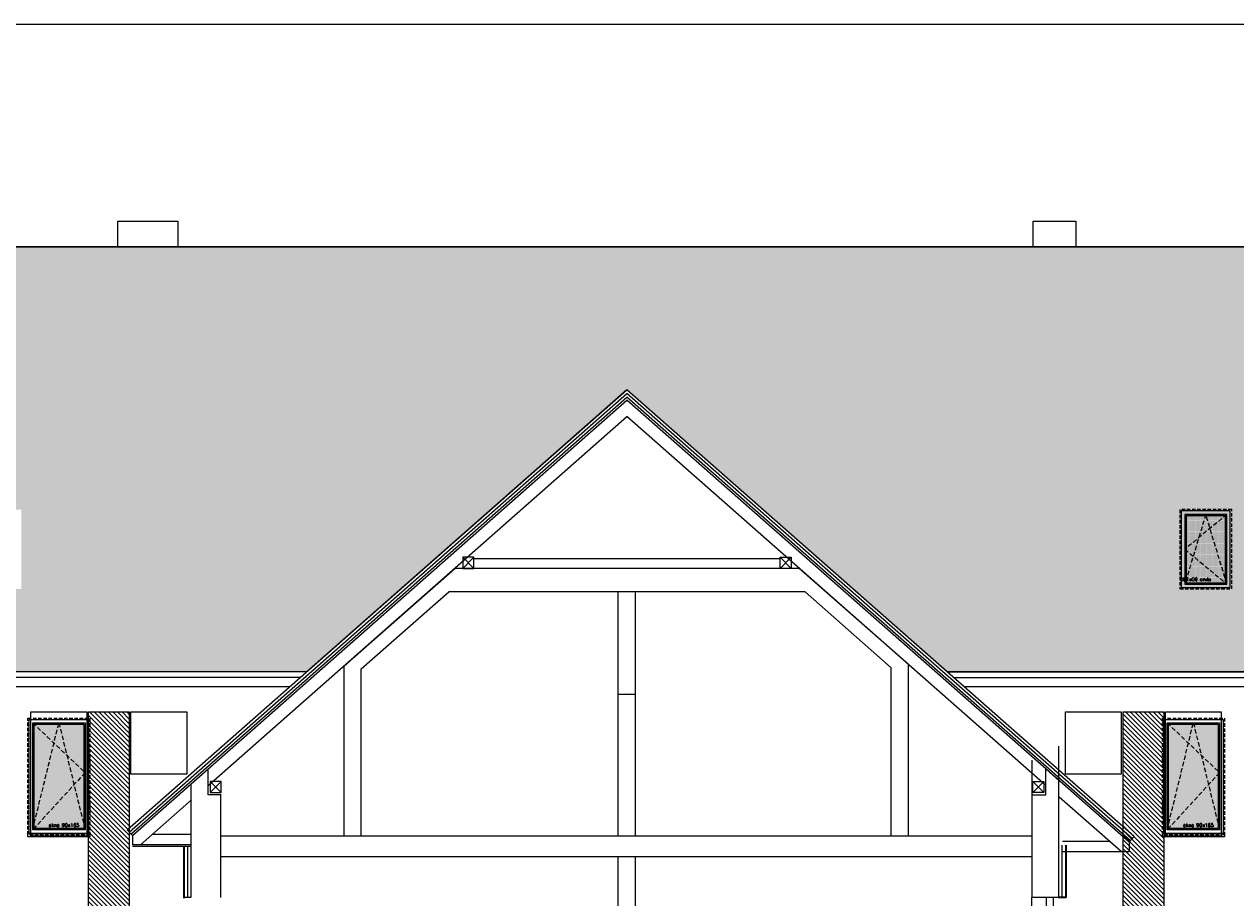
# Model space of a CAD drawing. Header units: millimetres. Extents: x -82287 to 177822, y -399756 to 0.
# Tile 21 of 228: x 56563 to 58319, y -240966 to -239700. Entities that reach past the tile are written whole.
import ezdxf
from ezdxf.enums import TextEntityAlignment as Align

# ---------------------------------------------------------------- set-up
doc = ezdxf.new("R2010")
doc.units = ezdxf.units.MM
doc.header["$MEASUREMENT"] = 0
doc.linetypes.add('SUŁOSZOWA - PB 21 03$0$CACHE', pattern=[9.525, 6.35, -3.175])
doc.linetypes.add('SUŁOSZOWA - PB 21 03$0$CARKOVANA', pattern=[7.5, 5, -2.5])
doc.layers.add('FL_XREF', color=252, linetype='Continuous')
for name, color, linetype, lineweight in [('SUŁOSZOWA - PB 21 03$0$! opisy okien elewacja', 251, 'Continuous', 0), ('SUŁOSZOWA - PB 21 03$0$!! 0_ Istn-okna', 251, 'Continuous', 0), ('SUŁOSZOWA - PB 21 03$0$!! 0_ Istn-sciany', 251, 'Continuous', 0), ('SUŁOSZOWA - PB 21 03$0$!! 0_ Istn-widok', 251, 'Continuous', 0), ('SUŁOSZOWA - PB 21 03$0$!! 0_ WIDOK ELEWACJA', 251, 'Continuous', 0), ('SUŁOSZOWA - PB 21 03$0$!! 0_Istn-drzwi', 251, 'Continuous', 0), ('SUŁOSZOWA - PB 21 03$0$!! 0_Opis_pom', 251, 'Continuous', 0), ('SUŁOSZOWA - PB 21 03$0$!! 1_ tynk zewn  - nowy', 251, 'Continuous', 0), ('SUŁOSZOWA - PB 21 03$0$!! 1_ELEWACJA KOLOR', 251, 'Continuous', 0), ('SUŁOSZOWA - PB 21 03$0$!! 1_Hatch dach', 251, 'Continuous', 0), ('SUŁOSZOWA - PB 21 03$0$!! 1_OPIS POM NOWE', 251, 'Continuous', 0), ('SUŁOSZOWA - PB 21 03$0$!! 2_ remont Ocieplenie', 251, 'SUŁOSZOWA - PB 21 03$0$ZIGZAG', 0), ('SUŁOSZOWA - PB 21 03$0$!! 2_NOWE OKNA WIDOk - remont', 251, 'Continuous', 0), ('SUŁOSZOWA - PB 21 03$0$!! 2_TYNK OBRYS', 251, 'Continuous', 0)]:
    doc.layers.add(name, color=color, linetype=linetype, lineweight=lineweight)
doc.styles.add('SUŁOSZOWA - PB 21 03$0$ARIAL', font='tahoma.ttf')
doc.styles.add('SUŁOSZOWA - PB 21 03$0$TXT', font='simplex.shx')
doc.linetypes.add('SUŁOSZOWA - PB 21 03$0$ZIGZAG', pattern='A,0.00254,-5.08,[131,ltypeshp.shx,S=5.08,R=0,X=-5.08,Y=0],-10.16,[131,ltypeshp.shx,S=5.08,R=180,X=5.08,Y=0],-5.08', length=20.32254)
pattern_1 = [(315, (0, 0), (3.367596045, 3.367596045), [])]

# ---------------------------------------------------------------- blocks, each defined once
blk = doc.blocks.new('SUŁOSZOWA - PB 21 03$0$okno 90x180')
at = {"layer": 'SUŁOSZOWA - PB 21 03$0$!! 1_Hatch dach', "true_color": 0x575757}
h = blk.add_hatch(dxfattribs=at)
h.set_pattern_fill('DOTS', color=251)
h.set_pattern_definition([(0, (-9632.3096, -11392.1331), (0.79375, 1.5875), [0, -1.5875])])
h.paths.add_polyline_path([(9, -20), (81, -20), (81, -171), (9, -171)])
at = {"layer": 'SUŁOSZOWA - PB 21 03$0$!! 0_ Istn-okna', "linetype": 'SUŁOSZOWA - PB 21 03$0$CARKOVANA', "lineweight": 5}
blk.add_lwpolyline([(0, -11), (90, -11), (90, -180), (0, -180)], close=True, dxfattribs=at)
at = {"layer": 'SUŁOSZOWA - PB 21 03$0$!! 0_ Istn-okna'}
for points in [[(2, -13), (88, -13), (88, -178), (2, -178)], [(7, -18), (83, -18), (83, -173), (7, -173)], [(9, -20), (81, -20), (81, -171), (9, -171)], [(0, -178), (90, -178), (90, -183), (0, -183)]]:
    blk.add_lwpolyline(points, close=True, dxfattribs=at)
at = {"layer": 'SUŁOSZOWA - PB 21 03$0$!! 1_Hatch dach', "color": 251, "linetype": 'SUŁOSZOWA - PB 21 03$0$CACHE', "true_color": 0x575757}
for points in [[(7, -173), (45, -18), (83, -173)], [(7, -18), (83, -90), (7, -173)]]:
    blk.add_lwpolyline(points, dxfattribs=at)
at = {"insert": (30.1, -163.6), "char_height": 5, "attachment_point": 1, "style": 'SUŁOSZOWA - PB 21 03$0$TXT'}
blk.add_mtext_dynamic_manual_height_columns('okno 90x165', width=52.63, gutter_width=75, heights=[0], dxfattribs=at)
blk = doc.blocks.new('SUŁOSZOWA - PB 21 03$0$OKNO POŁACIOWE')
at = {"layer": 'SUŁOSZOWA - PB 21 03$0$!! 1_Hatch dach', "true_color": 0x575757}
h = blk.add_hatch(dxfattribs=at)
h.set_pattern_fill('DOTS', color=251)
h.set_pattern_definition([(0, (62967.6391, -229507.4222), (0.79375, 1.5875), [0, -1.5875])])
h.paths.add_polyline_path([(72608.9, -218174.3), (72665.9, -218174.3), (72665.9, -218271.3), (72608.9, -218271.3)])
at = {"layer": 'SUŁOSZOWA - PB 21 03$0$!! 0_ Istn-okna', "linetype": 'SUŁOSZOWA - PB 21 03$0$CARKOVANA', "lineweight": 5}
blk.add_lwpolyline([(72599.9, -218165.3), (72674.9, -218165.3), (72674.9, -218280.3), (72599.9, -218280.3)], close=True, dxfattribs=at)
at = {"layer": 'SUŁOSZOWA - PB 21 03$0$!! 0_ Istn-okna'}
for points in [[(72601.9, -218167.3), (72672.9, -218167.3), (72672.9, -218278.3), (72601.9, -218278.3)], [(72606.9, -218172.3), (72667.9, -218172.3), (72667.9, -218273.3), (72606.9, -218273.3)], [(72608.9, -218174.3), (72665.9, -218174.3), (72665.9, -218271.3), (72608.9, -218271.3)]]:
    blk.add_lwpolyline(points, close=True, dxfattribs=at)
at = {"layer": 'SUŁOSZOWA - PB 21 03$0$!! 1_Hatch dach', "color": 251, "linetype": 'SUŁOSZOWA - PB 21 03$0$CACHE', "true_color": 0x575757}
for points in [[(72606.9, -218273.3), (72637.4, -218172.3), (72667.9, -218273.3)], [(72606.9, -218172.3), (72667.9, -218222.8), (72606.9, -218273.3)]]:
    blk.add_lwpolyline(points, dxfattribs=at)
at = {"insert": (72630, -218263.9), "char_height": 5, "attachment_point": 1, "style": 'SUŁOSZOWA - PB 21 03$0$TXT'}
blk.add_mtext_dynamic_manual_height_columns('okno 90x180', width=52.63, gutter_width=75, heights=[0], dxfattribs=at)
blk = doc.blocks.new('SUŁOSZOWA - PB 21 03')
at = {"layer": 'SUŁOSZOWA - PB 21 03$0$!! 1_ELEWACJA KOLOR'}
h = blk.add_hatch(dxfattribs=at)
h.set_pattern_fill('ANSI31', color=129, scale=1.5, angle=-90)
h.set_pattern_definition(pattern_1)
h.paths.add_polyline_path([(56593.56903, -240749.35053), (56652.56903, -240749.35053), (56652.56903, -241379.35053), (56593.56903, -241379.35053)])
h = blk.add_hatch(dxfattribs=at)
h.set_pattern_fill('ANSI31', color=129, scale=1.5, angle=-90)
h.set_pattern_definition(pattern_1)
h.paths.add_polyline_path([(58093.56903, -240749.35053), (58152.56903, -240749.35053), (58152.56903, -241379.35053), (58093.56903, -241379.35053)])
at = {"layer": 'SUŁOSZOWA - PB 21 03$0$!! 1_Hatch dach', "true_color": 0x990000}
h = blk.add_hatch(dxfattribs=at)
h.set_pattern_fill('AR-B88', color=14, scale=0.1, angle=180)
h.set_pattern_definition([(180, (0, 0), (-2e-15, -20.32), []), (270, (0, 0), (10.16, -20.32), [20.32, -20.32])])
h.paths.add_polyline_path([(58873.06903, -240075.35053), (55873.06903, -240075.35053), (56246.33593, -240349.80011), (56239.06903, -240358.05796), (56239.06903, -240371.5708), (56227.17773, -240371.5708), (56190.56903, -240371.5708), (56190.56903, -240621.52607), (55555.56903, -240621.52607), (55555.56903, -240371.5708), (55507.06903, -240371.5708), (55507.06903, -240358.05796), (55499.80212, -240349.80011), (55873.06903, -240075.35053), (54941.06903, -240075.35053), (54941.06903, -240691.16861), (56910.29832, -240691.16861), (57374.31903, -240282.83038), (57838.33974, -240691.16861), (59895.06903, -240691.16861), (59895.06903, -240075.35053), (58873.06903, -240075.35053), (59246.33593, -240349.80011), (59239.06903, -240358.05796), (59239.06903, -240371.5708), (59227.17773, -240371.5708), (59190.56903, -240371.5708), (59190.56903, -240621.52607), (58555.56903, -240621.52607), (58555.56903, -240371.5708), (58507.06903, -240371.5708), (58507.06903, -240358.05796), (58499.80212, -240349.80011)])
h.paths.add_polyline_path([(56496.06903, -240456.15298), (56496.06903, -240571.15298), (56421.06903, -240571.15298), (56421.06903, -240456.15298)], flags=16)
h.paths.add_polyline_path([(56489.06903, -240463.15298), (56489.06903, -240564.15298), (56428.06903, -240564.15298), (56428.06903, -240463.15298)], flags=0)
h.paths.add_polyline_path([(56487.06903, -240465.15298), (56487.06903, -240511.99724), (56489.06903, -240513.65298), (56487.06903, -240515.30872), (56487.06903, -240557.53003), (56488.46507, -240562.15298), (56430.48487, -240562.15298), (56428.06903, -240564.15298), (56430.06903, -240557.53003), (56430.06903, -240464.80872), (56430.48487, -240465.15298), (56457.96507, -240465.15298), (56458.56903, -240463.15298), (56459.17299, -240465.15298)], flags=0)
h.paths.add_polyline_path([(59495.06903, -240456.15298), (59570.06903, -240456.15298), (59570.06903, -240571.15298), (59495.06903, -240571.15298)], flags=16)
h.paths.add_polyline_path([(59502.06903, -240463.15298), (59563.06903, -240463.15298), (59563.06903, -240564.15298), (59502.06903, -240564.15298)], flags=0)
h.paths.add_polyline_path([(59504.06903, -240464.80872), (59504.48487, -240465.15298), (59531.96507, -240465.15298), (59532.56903, -240463.15298), (59533.17299, -240465.15298), (59561.06903, -240465.15298), (59561.06903, -240511.99724), (59563.06903, -240513.65298), (59561.06903, -240515.30872), (59561.06903, -240557.53003), (59562.46507, -240562.15298), (59504.48487, -240562.15298), (59502.06903, -240564.15298), (59504.06903, -240557.53003)], flags=0)
h.paths.add_polyline_path([(55345.06903, -240456.15298), (55345.06903, -240571.15298), (55270.06903, -240571.15298), (55270.06903, -240456.15298)], flags=16)
h.paths.add_polyline_path([(55338.06903, -240463.15298), (55338.06903, -240564.15298), (55277.06903, -240564.15298), (55277.06903, -240463.15298)], flags=0)
h.paths.add_polyline_path([(55336.06903, -240465.15298), (55336.06903, -240511.99724), (55338.06903, -240513.65298), (55336.06903, -240515.30872), (55336.06903, -240557.53003), (55337.46507, -240562.15298), (55279.48487, -240562.15298), (55277.06903, -240564.15298), (55279.06903, -240557.53003), (55279.06903, -240464.80872), (55279.48487, -240465.15298), (55306.96507, -240465.15298), (55307.56903, -240463.15298), (55308.17299, -240465.15298)], flags=0)
h.paths.add_polyline_path([(55298.89678, -240560.99335), (55349.01583, -240560.99335), (55349.01583, -240553.49335), (55298.89678, -240553.49335)], flags=24)
h.paths.add_polyline_path([(56449.89678, -240560.99335), (56500.01583, -240560.99335), (56500.01583, -240553.49335), (56449.89678, -240553.49335)], flags=24)
h.paths.add_polyline_path([(59523.89678, -240560.99335), (59574.01583, -240560.99335), (59574.01583, -240553.49335), (59523.89678, -240553.49335)], flags=24)
at = {"layer": 'SUŁOSZOWA - PB 21 03$0$! opisy okien elewacja'}
blk.add_lwpolyline([(53420.42771, -239752.90582), (60543.65378, -239752.90582), (60543.65378, -241830.32956), (53420.42771, -241830.32956)], close=True, dxfattribs=at)
at = {"layer": 'SUŁOSZOWA - PB 21 03$0$!! 0_ Istn-okna'}
for points in [[(57982.06903, -241017.97333), (57982.06903, -241198.35053)], [(57992.06903, -241017.97333), (57992.06903, -241198.35053)]]:
    blk.add_lwpolyline(points, dxfattribs=at)
at = {"layer": 'SUŁOSZOWA - PB 21 03$0$!! 0_ Istn-sciany'}
for points in [[(56964.06903, -240682.48029), (57124.44376, -240541.35053)], [(57624.1943, -240541.35053), (57124.44376, -240541.35053)], [(57782.56903, -240680.72029), (57624.1943, -240541.35053)], [(56989.06903, -240687.12162), (57116.08162, -240575.35053)], [(57632.55643, -240575.35053), (57116.08162, -240575.35053)], [(57361.06903, -240575.35053), (57361.06903, -240724.35053)], [(57386.06903, -240575.35053), (57386.06903, -240724.35053)], [(57757.56903, -240685.36162), (57632.55643, -240575.35053)], [(56964.06903, -240929.35053), (56964.06903, -240682.48029)], [(56989.06903, -240929.35053), (56989.06903, -240687.12162)], [(57757.56903, -240929.35053), (57757.56903, -240685.36162)], [(57782.56903, -240929.35053), (57782.56903, -240680.72029)], [(57386.06903, -240724.35053), (57361.06903, -240724.35053)], [(58000.06903, -240799.02765), (58000.06903, -241018.35053)], [(56742.06903, -240853.86311), (56767.06903, -240831.86311)], [(56767.06903, -240869.35053), (56767.06903, -240831.86311)], [(57961.56903, -240819.35508), (57961.56903, -241018.35053)], [(57981.56903, -240869.35053), (57981.56903, -240831.86311)], [(57981.56903, -240831.86311), (58001.06903, -240849.02311)], [(57981.56903, -240869.35053), (57981.56903, -240831.86311)], [(58005.56903, -240852.98311), (57981.56903, -240831.86311)], [(56742.06903, -240853.86311), (56742.06903, -241018.35053)], [(56742.06903, -240853.86311), (56742.06903, -241018.35053)], [(56742.06903, -240853.86311), (56742.06903, -241018.35053)], [(56786.06903, -240869.35053), (56767.06903, -240869.35053)], [(56785.06903, -240869.35053), (56785.06903, -241018.35053)], [(57962.56903, -240869.35053), (57981.56903, -240869.35053)], [(57962.56903, -240869.35053), (57981.56903, -240869.35053)], [(57961.56903, -240929.35053), (56786.06903, -240929.35053)], [(57961.56903, -240959.35053), (56786.06903, -240959.35053)], [(57361.06903, -240959.35053), (57361.06903, -241289.35053)], [(57386.06903, -240959.35053), (57386.06903, -241289.35053)], [(58000.06903, -241018.35053), (57961.56903, -241018.35053)]]:
    blk.add_lwpolyline(points, dxfattribs=at)
at = {"layer": 'SUŁOSZOWA - PB 21 03$0$!! 0_ Istn-widok'}
blk.add_lwpolyline([(57838.33974, -240691.16861), (59895.06903, -240691.16861)], dxfattribs=at)
at = {"layer": 'SUŁOSZOWA - PB 21 03$0$!! 0_ WIDOK ELEWACJA'}
for points in [[(56636.06903, -240038.35053), (56723.06903, -240038.35053), (56723.06903, -240075.35053), (56636.06903, -240075.35053)], [(57963.06903, -240038.35053), (58025.06903, -240038.35053), (58025.06903, -240075.35053), (57963.06903, -240075.35053)], [(54941.06903, -240691.16861), (54941.06903, -240075.35053), (59895.06903, -240075.35053), (59895.06903, -240691.16861), (57838.33974, -240691.16861), (57374.31903, -240282.83038), (56910.29832, -240691.16861)], [(57152.45256, -240525.35053), (57136.45256, -240525.35053), (57136.45256, -240541.35053), (57152.45256, -240541.35053)], [(57152.45256, -240525.35053), (57136.45256, -240525.35053), (57136.45256, -240541.35053), (57152.45256, -240541.35053)], [(57596.18549, -240525.35053), (57612.18549, -240525.35053), (57612.18549, -240541.35053), (57596.18549, -240541.35053)], [(57596.18549, -240525.35053), (57612.18549, -240525.35053), (57612.18549, -240541.35053), (57596.18549, -240541.35053)], [(56510.06903, -240749.35053), (56591.06903, -240749.35053), (56591.06903, -240929.35053), (56510.06903, -240929.35053)], [(56655.06903, -240749.35053), (56736.06903, -240749.35053), (56736.06903, -240839.35053), (56655.06903, -240839.35053)], [(58010.06903, -240749.35053), (58091.06903, -240749.35053), (58091.06903, -240839.35053), (58010.06903, -240839.35053)], [(58155.06903, -240749.35053), (58236.06903, -240749.35053), (58236.06903, -240929.35053), (58155.06903, -240929.35053)], [(56786.06903, -240850.35053), (56770.06903, -240850.35053), (56770.06903, -240866.35053), (56786.06903, -240866.35053)], [(57962.56903, -240850.35053), (57978.56903, -240850.35053), (57978.56903, -240866.35053), (57962.56903, -240866.35053)], [(57962.56903, -240850.35053), (57978.56903, -240850.35053), (57978.56903, -240866.35053), (57962.56903, -240866.35053)]]:
    blk.add_lwpolyline(points, close=True, dxfattribs=at)
for points in [[(59895.06903, -240075.35053), (53582.06903, -240075.35053)], [(56649.80212, -240920.40526), (57374.31903, -240282.83038)], [(58109.83593, -240930.08526), (57374.31903, -240282.83038)], [(56652.44463, -240923.40811), (57374.31903, -240288.15864)], [(56655.08714, -240926.41096), (57374.31903, -240293.48691)], [(56657.06903, -240928.66311), (57374.31903, -240297.48311)], [(58107.19342, -240933.08811), (57374.31903, -240288.15864)], [(58104.55091, -240936.09096), (57374.31903, -240293.48691)], [(58102.56903, -240938.34311), (57374.31903, -240297.48311)], [(56767.06903, -240855.84029), (57374.31903, -240321.46029)], [(57981.56903, -240855.84029), (57374.31903, -240321.46029)], [(57136.45256, -240541.35053), (57152.45256, -240525.35053)], [(57152.45256, -240541.35053), (57136.45256, -240525.35053)], [(57136.45256, -240541.35053), (57152.45256, -240525.35053)], [(57152.45256, -240541.35053), (57136.45256, -240525.35053)], [(57596.18549, -240527.35053), (57152.45256, -240527.35053)], [(57612.18549, -240541.35053), (57596.18549, -240525.35053)], [(57596.18549, -240541.35053), (57612.18549, -240525.35053)], [(57612.18549, -240541.35053), (57596.18549, -240525.35053)], [(57596.18549, -240541.35053), (57612.18549, -240525.35053)], [(56910.29832, -240691.16861), (53582.06903, -240691.16861)], [(56900.9144, -240699.42645), (53582.06903, -240699.42645)], [(57847.72366, -240699.42645), (59895.06903, -240699.42645)], [(56885.55889, -240712.9393), (53582.06903, -240712.9393)], [(57361.06903, -240724.35053), (57361.06903, -240929.35053)], [(57386.06903, -240724.35053), (57386.06903, -240929.35053)], [(59895.06903, -240712.9393), (57864.81404, -240712.9393)], [(56770.06903, -240866.35053), (56786.06903, -240850.35053)], [(56786.06903, -240866.35053), (56770.06903, -240850.35053)], [(57978.56903, -240866.35053), (57962.56903, -240850.35053)], [(57962.56903, -240866.35053), (57978.56903, -240850.35053)], [(57978.56903, -240866.35053), (57962.56903, -240850.35053)], [(57962.56903, -240866.35053), (57978.56903, -240850.35053)], [(56668.96033, -240942.17595), (56743.06903, -240876.96029)], [(58090.67773, -240951.85595), (58001.06903, -240873.00029)], [(56649.80212, -240920.40526), (56657.06903, -240928.66311)], [(56649.80212, -240920.40526), (56657.06903, -240928.66311)], [(56657.06903, -240928.66311), (56657.06903, -240942.17595)], [(56657.06903, -240928.66311), (56657.06903, -240942.17595)], [(56742.06903, -240927.17595), (56686.00578, -240927.17595)], [(56742.06903, -240927.17595), (56686.00578, -240927.17595)], [(58005.56903, -240936.85595), (58073.63227, -240936.85595)], [(58005.56903, -240936.85595), (58073.63227, -240936.85595)], [(58109.83593, -240930.08526), (58102.56903, -240938.34311)], [(58109.83593, -240930.08526), (58102.56903, -240938.34311)], [(56742.06903, -240942.17595), (56657.06903, -240942.17595)], [(56668.96033, -240942.17595), (56657.06903, -240942.17595)], [(56742.06903, -240942.17595), (56657.06903, -240942.17595)], [(56668.96033, -240942.17595), (56657.06903, -240942.17595)], [(56742.06903, -240944.17595), (56657.06903, -240944.17595)], [(58005.56903, -240951.85595), (58102.56903, -240951.85595)], [(58005.56903, -240951.85595), (58102.56903, -240951.85595)], [(58090.67773, -240951.85595), (58102.56903, -240951.85595)], [(58090.67773, -240951.85595), (58102.56903, -240951.85595)], [(58102.56903, -240938.34311), (58102.56903, -240951.85595)], [(58102.56903, -240938.34311), (58102.56903, -240951.85595)], [(57961.56903, -241199.35053), (57961.56903, -241018.35053)]]:
    blk.add_lwpolyline(points, dxfattribs=at)
at = {"layer": 'SUŁOSZOWA - PB 21 03$0$!! 0_Istn-drzwi'}
blk.add_lwpolyline([(53582.06903, -240075.35053), (59895.06903, -240075.35053)], dxfattribs=at)
at = {"layer": 'SUŁOSZOWA - PB 21 03$0$!! 1_ tynk zewn  - nowy'}
for points in [[(56731.06903, -240943.69843), (56731.06903, -241019.35053)], [(56732.06903, -240943.69843), (56732.06903, -241019.35053)], [(58010.06903, -240942.69843), (58010.06903, -241018.35053)], [(58011.06903, -240942.69843), (58011.06903, -241018.35053)], [(56742.06903, -241018.35053), (56731.06903, -241018.35053)], [(58000.06903, -241017.35053), (58011.06903, -241017.35053)], [(58000.06903, -241018.35053), (58011.06903, -241018.35053)]]:
    blk.add_lwpolyline(points, dxfattribs=at)
at = {"layer": 'SUŁOSZOWA - PB 21 03$0$!! 2_ remont Ocieplenie', "linetype": 'SUŁOSZOWA - PB 21 03$0$ZIGZAG', "ltscale": 0.75}
for points in [[(56737.06903, -240943.69843), (56737.06903, -241018.35053)], [(58005.06903, -240942.69843), (58005.06903, -241017.35053)]]:
    blk.add_lwpolyline(points, dxfattribs=at)
at = {"layer": 'SUŁOSZOWA - PB 21 03$0$!! 2_TYNK OBRYS'}
for points in [[(56593.56903, -240749.35053), (56652.56903, -240749.35053), (56652.56903, -241379.35053), (56593.56903, -241379.35053)], [(58093.56903, -240749.35053), (58152.56903, -240749.35053), (58152.56903, -241379.35053), (58093.56903, -241379.35053)]]:
    blk.add_lwpolyline(points, close=True, dxfattribs=at)
at = {"layer": 'SUŁOSZOWA - PB 21 03$0$! opisy okien elewacja', "xscale": -1}
blk.add_blockref('SUŁOSZOWA - PB 21 03$0$OKNO POŁACIOWE', (130851.01779, -22290.86393), dxfattribs=at)
at = {"layer": 'SUŁOSZOWA - PB 21 03$0$!! 2_NOWE OKNA WIDOk - remont'}
for p in [(56505.56903, -240747.35053), (58150.56903, -240747.35053)]:
    blk.add_blockref('SUŁOSZOWA - PB 21 03$0$okno 90x180', p, dxfattribs=at)
at = {"layer": 'SUŁOSZOWA - PB 21 03$0$!! 0_Opis_pom', "ltscale": 0.7, "style": 'SUŁOSZOWA - PB 21 03$0$ARIAL'}
for tag, p in [('B0,19', (52679.2094, -194257.55204)), ('B2,14', (73874.0461, -194402.0887)), ('B2,12', (73342.49259, -194413.89249)), ('B1,21', (60405.50261, -194427.18207)), ('B2,11', (73069.01144, -194438.89383)), ('B2,16', (75195.07765, -194441.83446)), ('A1,16', (59129.54925, -194448.08429)), ('B1/17', (59524.53699, -194450.37428)), ('B1,19', (59914.81903, -194448.15658)), ('1,22', (60947.33929, -194456.1144)), ('1,23', (61575.22173, -194450.37428)), ('B0,15', (51514.15008, -194461.8073)), ('A1,1', (58808.06672, -194460.94161)), ('B1,18', (59715.51745, -194473.87108)), ('B2,17', (75506.7465, -194471.3759)), ('B2,19.1', (76701.67035, -194466.03695)), ('B3,7', (87459.81312, -194465.07097)), ('B3,3', (88235.73906, -194465.79732)), ('B0,18', (52071.43815, -194478.40179)), ('B1,20', (60198.53687, -194490.17374)), ('B2,10', (72728.63362, -194489.37283)), ('B2,15', (74566.38885, -194487.81114)), ('B3,6', (86826.65132, -194483.15512)), ('B3,8', (90006.66539, -194478.47972)), ('A0,6', (49094.40602, -194505.72387)), ('A2,5', (72452.45009, -194505.90583)), ('B2,13', (73649.91716, -194500.01242)), ('A0,4', (49692.81919, -194517.93289)), ('A0,3', (49906.53818, -194524.03766)), ('B0,20', (53125.45224, -194527.8835)), ('B0,22', (54187.56644, -194519.04308)), ('A1,6', (58565.96262, -194514.50753)), ('B1,1', (61908.24378, -194515.48656)), ('A0,5', (49399.71914, -194533.19455)), ('B0,21', (53847.26622, -194535.08002)), ('B1,3', (62229.35503, -194604.49851)), ('B2,18', (75922.43604, -194612.23635)), ('B2,19', (77152.69039, -194617.53776)), ('A3,4', (85509.27934, -194642.47136)), ('B0,24B', (54824.42896, -194684.26784)), ('B0,16', (51457.40872, -194704.43091)), ('B1,4', (63476.45184, -194691.11207)), ('B0,13', (50367.63944, -194706.5583)), ('B0,17', (51897.58569, -194706.77195)), ('A2,4', (71695.75649, -194707.44268)), ('A1,5', (58149.22649, -194724.80163)), ('A2.1', (72371.45884, -194731.56251)), ('B0,23', (54542.05776, -194742.93939)), ('A1,2', (58744.42262, -194746.622)), ('B1,2D', (60756.29674, -194750.92727)), ('B0,14', (50962.60809, -194789.06568)), ('A1,15', (59129.54925, -194780.73348)), ('B1,4', (63483.03852, -194791.04365)), ('A3.1', (86079.08704, -194786.62422)), ('A0,2', (49295.91259, -194810.95246)), ('B0,7', (52851.95551, -194845.56115)), ('B1,2B', (62374.83512, -194841.86715)), ('B2.7', (74548.27897, -194836.12781)), ('B3,2', (89035.72921, -194837.99287)), ('B1,2A', (61803.35407, -194869.27513)), ('B0,8', (51561.38742, -194890.27848)), ('A3.2', (86016.50296, -195004.88875)), ('A1,3', (58810.05243, -195008.83917)), ('A0,1', (49914.27925, -195025.82804)), ('A0,10', (49695.87246, -195042.9259)), ('B0,17', (51225.06492, -195049.74007)), ('B0,6', (52110.41055, -195069.39267)), ('B1,8', (61403.63433, -195071.25189)), ('A2.2', (72371.45884, -195070.78713)), ('B2.2', (74976.1855, -195068.47988)), ('A0,7', (49042.50308, -195082.6056)), ('B3,11', (88623.94853, -195099.23575)), ('B3,4', (87612.56208, -195132.78192)), ('B3,5', (86839.47632, -195174.05241)), ('B0,12', (50313.60595, -195207.52936)), ('B0,11', (50726.178, -195219.06638)), ('B1,6', (63686.26823, -195231.3997)), ('B3,10', (89778.42161, -195220.68871)), ('B0,24A', (54359.17011, -195245.97867)), ('B0,10', (51476.34179, -195259.44699)), ('A1,4', (58093.66276, -195250.96213)), ('B3,9', (90479.74099, -195260.18621)), ('A0,11', (49643.96951, -195271.84772)), ('B1,14', (59332.54805, -195280.73534)), ('A0,8', (49042.50308, -195293.21363)), ('B0,9', (51798.4912, -195291.17482)), ('B2,21', (75970.16114, -195290.81005)), ('B0,3', (52068.59538, -195319.60465)), ('B1,13', (60186.62513, -195314.46953)), ('B1,10', (60892.94126, -195319.45825)), ('B1,5', (63419.22943, -195317.21026)), ('A2.3', (71832.37045, -195318.78232)), ('B2,9', (73175.51251, -195317.21162)), ('B2,4', (74493.5947, -195318.7733)), ('B2,3', (74674.2815, -195319.28036)), ('A3,3', (85569.83931, -195318.78232)), ('B2,8', (73894.209, -195338.18956)), ('B3,1', (88723.65615, -195329.98594)), ('B1,9', (61058.12383, -195344.48743)), ('B2.1', (75304.74121, -195348.36327)), ('B2,20', (77211.021, -195343.82367)), ('B0,2', (52227.2348, -195357.98297)), ('B1,2C', (61827.40698, -195369.02625)), ('B1,7', (62134.52151, -195372.05069)), ('B0,1', (53061.17304, -195403.85659)), ('A0,9', (49001.50444, -195413.15723)), ('A0,12', (49689.76592, -195485.50737)), ('B0,4', (52224.78303, -195500.96352)), ('B1,11', (61050.00078, -195512.89565)), ('B2,5', (74686.48999, -195507.24036)), ('B1,12', (60864.00751, -195544.00738)), ('B2,6', (74499.29165, -195549.55175)), ('B0,5', (52066.14362, -195556.83806)), ('C2,2', (74812.78942, -195865.8959)), ('C1,3', (61091.58871, -195973.27844)), ('C0,2A', (52278.30875, -196050.48297)), ('C0,1', (52808.36775, -196132.34208)), ('C1,2', (61690.27405, -196439.72387)), ('C1,1', (62060.59754, -196465.28533)), ('C3,1', (88979.71614, -196545.67785)), ('C0,2B', (53028.88223, -196668.8019)), ('C1,4', (61008.68123, -196686.32122)), ('C2,1', (75334.65984, -196786.2197)), ('C2,3', (74834.65119, -196933.26657)), ('C1,5', (61062.7252, -196991.42453)), ('C1,10', (62127.38542, -196998.81344)), ('C1,9', (62147.33751, -197289.53424)), ('C1,6', (61131.41824, -197329.69535)), ('C0,3', (52181.98562, -197341.92176)), ('D1,1', (73931.12245, -197584.03121)), ('C0,4', (52345.96562, -197596.60561)), ('D0,18', (60296.49264, -197617.95269)), ('C2,4', (75243.70451, -197663.89)), ('D0,7', (59141.53804, -197722.84718)), ('D0,17', (60701.16801, -197741.44864)), ('C1,7', (61222.2575, -197737.18052)), ('D1,4', (73157.19908, -197744.29721)), ('D0,3', (59562.25866, -197751.14316)), ('D1,6', (72757.78643, -197751.22612)), ('D0,6', (58741.71849, -197802.61699)), ('D0,10', (58357.73602, -197820.93991)), ('D,09', (59195.67196, -197881.51243)), ('C0,5', (52269.72696, -197902.4362)), ('C0,6', (52872.93793, -197917.07354)), ('D0,2', (59943.06082, -197917.06725)), ('D0,16', (60721.3534, -197935.2949)), ('D1,3', (73475.28953, -197924.29875)), ('D0,8', (59058.9008, -197963.64925)), ('D0,5', (59448.52586, -197969.8061)), ('C2,5', (74555.08284, -197988.7886)), ('D1,5', (73291.61607, -197999.29956)), ('D0,4', (59655.02693, -198042.2589)), ('D0,15', (60692.12223, -198127.4643)), ('D0,1', (59931.33074, -198173.12806)), ('D1,2', (73578.07819, -198172.30068)), ('D0,11', (58161.27105, -198211.45823)), ('D0,12', (58250.99458, -198537.17631)), ('D0,13', (58250.99458, -198764.99605)), ('D0,14', (59130.08589, -198795.3373)), ('D1,7', (71854.87376, -198786.88467)), ('D1,8', (71715.35366, -199212.44512))]:
    blk.add_attdef(tag, text='', height=11.968, dxfattribs=at).set_placement(p, align=Align.MIDDLE_CENTER)
at = {"layer": 'SUŁOSZOWA - PB 21 03$0$!! 1_OPIS POM NOWE', "style": 'SUŁOSZOWA - PB 21 03$0$ARIAL'}
for tag, p in [('C1.7A', (61271.6179, -197538.30303)), ('C2.5B', (74970.66097, -197546.70728)), ('C2,5C', (74903.71123, -197659.13664)), ('C2.4', (75374.07862, -197726.11453)), ('D1,2B', (74322.25834, -197791.43247)), ('C1.7C', (61260.26049, -197811.38428)), ('C1.8B', (61588.27341, -197817.62151)), ('C1.8A', (61884.42005, -197818.94854)), ('C1.7B', (61322.12354, -197933.89849)), ('C2,5A', (74943.41937, -197993.49482)), ('E1.2', (62164.78326, -198139.98688)), ('E1.5E', (62692.10372, -198153.27854)), ('D1,2C', (73419.9359, -198156.57844)), ('E2.9', (75361.45041, -198161.88904)), ('E2.7', (76022.45692, -198162.26272)), ('E3.1', (88990.58975, -198158.87886)), ('D1,2A', (74280.17915, -198172.30068)), ('E1.1', (61330.46191, -198191.9806)), ('E1.5D', (62993.60773, -198185.416)), ('E1.5C', (63016.9343, -198246.3437)), ('E1.5B', (63264.15117, -198307.8661)), ('E3.2', (88781.41347, -198385.24275)), ('E1.6', (61022.6264, -198421.00827)), ('E2.2', (74782.75417, -198427.85813)), ('E2.8', (75757.29014, -198437.09188)), ('E2.6', (76531.8031, -198444.40756)), ('E1.5A', (63049.47589, -198456.39852)), ('E3.4', (89392.22607, -198450.03942)), ('E1.5G', (62892.39981, -198586.12622)), ('E1.5F', (62736.15118, -198589.14592)), ('E1,4', (61888.25021, -198652.6996)), ('E2.1', (75803.99631, -198697.05773)), ('E1.5L', (63297.7633, -198733.65678)), ('E1.3', (61058.5992, -198806.28147)), ('E1.5H', (62893.53005, -198830.01758)), ('E2,3', (74778.52304, -198843.9541)), ('E3.3', (89150.95684, -198867.32581)), ('E1.5K', (63266.15427, -198904.67789)), ('E1.5I', (62723.74907, -199005.87002)), ('E2.4', (75135.87669, -199083.20857)), ('E2.5', (76615.04061, -199164.91143)), ('E1.5J', (63204.25187, -199215.697))]:
    blk.add_attdef(tag, text='', height=11.968, dxfattribs=at).set_placement(p, align=Align.MIDDLE_CENTER)

msp = doc.modelspace()

# ---------------------------------------------------------------- block references
at = {"layer": 'FL_XREF'}
msp.add_blockref('SUŁOSZOWA - PB 21 03', (62.3, 52.9), dxfattribs=at)

doc.saveas('drawing.dxf')
